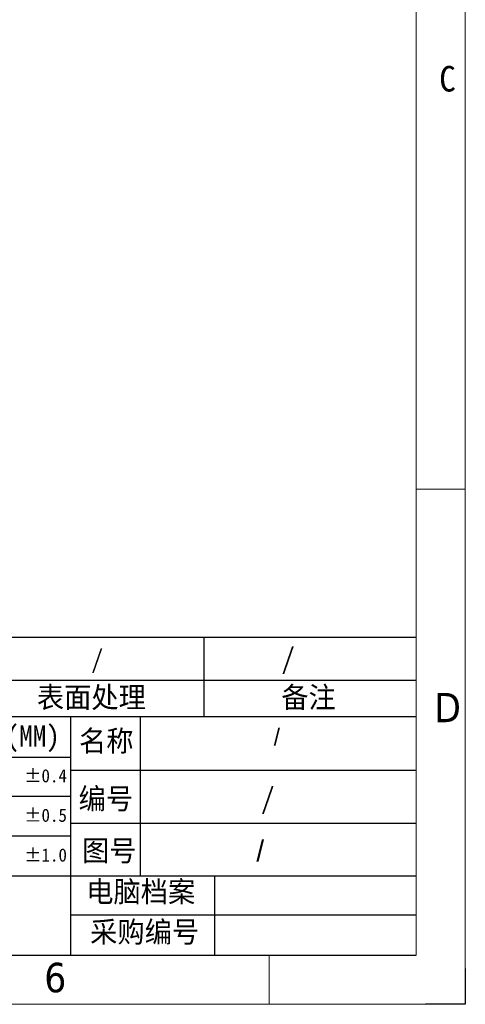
# Model space of a CAD drawing. Header units: millimetres. Extents: x -24622 to 57, y -1603 to 1112.
# Tile 144 of 219: x -1425 to -1273, y 426 to 762. Entities that reach past the tile are written whole.
import ezdxf
from ezdxf.enums import TextEntityAlignment as Align

# ---------------------------------------------------------------- set-up
doc = ezdxf.new("R2010")
doc.units = ezdxf.units.MM
doc.layers.add('用户自定义1', color=4, linetype='Continuous', lineweight=13)
doc.styles.add('样式 2', font='simkai.ttf', dxfattribs={"width": 0.95})
doc.styles.add('注释文本 (ISO)', font='tahoma.ttf')

msp = doc.modelspace()

# ---------------------------------------------------------------- linework, layer by layer
at = {"color": 7, "linetype": 'Continuous', "lineweight": 25}
for p, q in [((-1786.79, 551.494), (-1289.489, 551.494)), ((-1361.977, 551.494), (-1361.977, 524.394)), ((-1786.79, 536.761), (-1289.489, 536.761)), ((-1786.79, 524.394), (-1289.489, 524.394)), ((-1407.402, 524.394), (-1407.402, 443.097)), ((-1383.663, 524.247), (-1383.663, 470.048)), ((-1786.79, 510.564), (-1407.402, 510.564)), ((-1407.402, 506.102), (-1289.489, 506.102)), ((-1786.79, 497.295), (-1407.402, 497.295)), ((-1407.402, 488.149), (-1289.489, 488.149)), ((-1786.79, 483.836), (-1407.402, 483.836)), ((-1786.79, 470.196), (-1289.489, 470.196)), ((-1358.285, 470.196), (-1358.285, 443.097)), ((-1407.402, 456.887), (-1289.489, 456.887))]:
    msp.add_line(p, q, dxfattribs=at)
at = {"color": 0, "linetype": 'Continuous', "lineweight": 25}
msp.add_line((-2231.983, 443.097), (-1289.489, 443.097), dxfattribs=at)
at = {"color": 0, "lineweight": 25}
msp.add_lwpolyline([(-1272.778, 438.581), (-1272.778, 426.386), (-1286.329, 426.386)], dxfattribs=at)
msp.add_lwpolyline([(-1272.778, 438.581), (-1272.778, 426.386), (-1286.329, 426.386)], dxfattribs=at)
msp.add_lwpolyline([(-1272.778, 438.581), (-1272.778, 426.386), (-1286.329, 426.386)], dxfattribs=at)
msp.add_lwpolyline([(-1272.778, 438.581), (-1272.778, 426.386), (-1286.329, 426.386)], dxfattribs=at)
at = {"layer": '用户自定义1', "color": 0, "lineweight": 15, "ltscale": 0.3}
for p, q in [((-1272.778, 1111.54), (-1272.778, 426.386)), ((-1289.489, 1094.829), (-1289.489, 443.097)), ((-1289.489, 443.097), (-2231.994, 443.097)), ((-1773.115, 443.097), (-1339.622, 443.097)), ((-1723.977, 443.097), (-1289.489, 443.097)), ((-1339.611, 443.097), (-1339.611, 426.386)), ((-1272.778, 426.386), (-2248.705, 426.386))]:
    msp.add_line(p, q, dxfattribs=at)
at = {"layer": '用户自定义1', "lineweight": 15, "ltscale": 0.3}
for p, q in [((-1289.489, 601.852), (-1272.778, 601.852)), ((-1289.489, 576.786), (-1289.489, 443.097)), ((-1289.489, 573.443), (-1289.489, 443.097)), ((-1289.489, 443.097), (-1289.489, 573.443))]:
    msp.add_line(p, q, dxfattribs=at)
at = {"layer": '用户自定义1'}
msp.add_line((-1289.489, 580.14), (-1289.489, 443.097), dxfattribs=at)
at = {"layer": '用户自定义1', "color": 0}
msp.add_line((-1729.983, 443.097), (-1289.489, 443.097), dxfattribs=at)

# ---------------------------------------------------------------- texts
at = {"color": 7, "linetype": 'Continuous', "lineweight": 25, "attachment_point": 1, "style": '样式 2'}
for s, insert, char_height in [('/', (-1400.316, 547.149), 6.31), ('{\\fSimSun|b0|i0|c134|p2;/}', (-1335.516, 547.785), 7.16998), ('表面处理', (-1418.868, 534.569), 7.17), ('备注', (-1335.516, 534.569), 7.17), ('未标尺寸公差(MM)', (-1485.289, 521.375), 7.17), ('名称', (-1404.491, 519.706), 7.17), ('{\\fArial|b0|i0|c0|p32;/}', (-1338.087, 520.348), 5.73598), ('%%P0.4', (-1423.096, 506.5), 4.4812), ('编号', (-1404.649, 500.03), 7.17), ('/', (-1342.435, 500.178), 7.17), ('%%P0.5', (-1423.096, 493.041), 4.4812), ('%%P1.0', (-1423.096, 479.492), 4.4812), ('图号', (-1403.504, 482.317), 7.17), ('{\\fArial|b0|i0|c0|p32;/}', (-1344.036, 482.225), 7.16998), ('电脑档案', (-1402.029, 468.343), 7.17)]:
    msp.add_mtext(s, dxfattribs=dict(at, insert=insert, char_height=char_height))
at = {"color": 0, "linetype": 'Continuous', "lineweight": 25, "insert": (-1400.685, 454.636), "char_height": 7.17, "attachment_point": 1, "style": '样式 2'}
msp.add_mtext('采购编号', dxfattribs=at)
at = {"layer": '用户自定义1', "color": 0, "lineweight": 15, "ltscale": 0.3, "style": '样式 2', "width": 0.95}
msp.add_text('C', height=8.719, dxfattribs=at).set_placement((-1278.852, 737.357), align=Align.CENTER)
at = {"layer": '用户自定义1', "color": 0, "lineweight": 15, "ltscale": 0.3, "style": '注释文本 (ISO)'}
for s, p in [('D', (-1278.808, 522.475)), ('6', (-1412.594, 430.498))]:
    msp.add_text(s, height=10.027, dxfattribs=at).set_placement(p, align=Align.CENTER)

doc.saveas('drawing.dxf')
